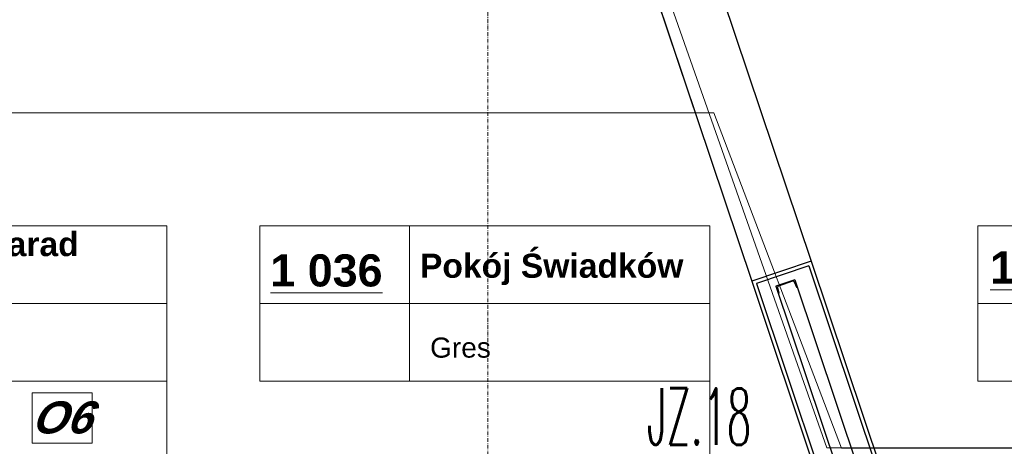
# Model space of a CAD drawing. Header units: millimetres. Extents: x -8642 to 28269, y -6609 to 3701.
# Tile 84 of 256: x 2834 to 3619, y -3960 to -3620. Entities that reach past the tile are written whole.
import ezdxf
from ezdxf.enums import TextEntityAlignment as Align

# ---------------------------------------------------------------- set-up
doc = ezdxf.new("R2010")
doc.units = ezdxf.units.MM
doc.header["$LTSCALE"] = 1000
doc.header["$MEASUREMENT"] = 0
for name, pattern in [('rzut 1 pietra$0$ArchiTECH.PC 5. Line Type', [0.0053, 0.003, -0.001, 0.0003, -0.001]), ('rzut 1 pietra$0$ArchiTECH.PC Solid Line Type', [0]), ('SUFIT_1 PIETRO$0$ArchiTECH.PC Solid Line Type', [0])]:
    doc.linetypes.add(name, pattern=pattern)
for name, color, linetype, lineweight in [('_Etapy_opis', 7, 'Continuous', 18), ('_Numer_jednostki', 11, 'Continuous', 30), ('IS_ARCH', 254, 'Continuous', 18)]:
    doc.layers.add(name, color=color, linetype=linetype, lineweight=lineweight)
doc.layers.add('SUFIT_1 PIETRO$0$Kalka 1', color=254, linetype='Continuous')
doc.styles.add('romans1', font='simplex.shx', dxfattribs={"width": 0.8})
doc.styles.add('rzut 1 pietra$0$ArchiTECHStyle1', font='arial.ttf', dxfattribs={"height": 0.16})
doc.styles.add('rzut 1 pietra$0$ArchiTECHStyle3', font='arialbd.ttf', dxfattribs={"height": 0.192})
doc.styles.add('rzut 1 pietra$0$ArchiTECHStyle4', font='arialbi.ttf', dxfattribs={"oblique": 15, "height": 0.256})

msp = doc.modelspace()

# ---------------------------------------------------------------- linework, layer by layer
at = {"layer": '_Etapy_opis', "color": 5}
msp.add_lwpolyline([(3477.82, -3961.16), (3141.93, -3007), (5530.28, -3007), (5741.13, -2653.07), (9611.1, -4017.92), (7982.09, -5987.21), (4191.04, -5987.21), (4191.22, -3961.16)], close=True, dxfattribs=at)
at = {"layer": '_Etapy_opis', "color": 3}
msp.add_lwpolyline([(3387.76, -3694.17), (-3457.77, -3694.17), (-3457.77, -5859.46), (4191.22, -5859.46), (4191.22, -3961.27), (3489.57, -3961.21), (3387.76, -3694.17)], dxfattribs=at)
at = {"layer": 'IS_ARCH', "linetype": 'rzut 1 pietra$0$ArchiTECH.PC 5. Line Type'}
msp.add_line((3207.47, -3084.04), (3207.16, -6165.7), dxfattribs=at)
at = {"layer": 'IS_ARCH', "linetype": 'rzut 1 pietra$0$ArchiTECH.PC Solid Line Type'}
for p, q in [((3264.04, -3213.76), (3465.31, -3812.2)), ((3216.65, -3229.7), (3417.92, -3828.15)), ((2592.72, -3784.09), (2951.52, -3784.09)), ((2951.52, -3784.09), (2951.52, -3908.02)), ((3025.68, -3784.09), (3384.48, -3784.09)), ((3025.68, -3784.09), (3025.68, -3908.02)), ((3144.91, -3784.09), (3144.91, -3908.02)), ((3384.48, -3784.09), (3384.48, -3908.02)), ((3598.19, -3784.09), (3956.99, -3784.09)), ((3598.19, -3784.09), (3598.19, -3908.02)), ((3465.31, -3812.2), (3417.92, -3828.15)), ((3465.31, -3812.2), (3417.92, -3828.15)), ((3463.4, -3815.92), (3421.72, -3830.03)), ((3463.4, -3815.92), (3520.87, -3986.67)), ((3465.31, -3812.2), (3523.72, -3985.71)), ((3417.92, -3828.15), (3473.14, -3992.71)), ((3421.72, -3830.03), (3475.98, -3991.75)), ((3452.32, -3827.12), (3437.16, -3832.22)), ((3450.56, -3828.24), (3439.24, -3832.05)), ((3451.86, -3828.82), (3453.61, -3832.91)), ((3452.32, -3827.12), (3511.58, -4003.21)), ((3437.16, -3832.22), (3494.69, -4003.2)), ((3437.16, -3832.22), (3439.2, -3838.29)), ((3438.55, -3833.3), (3439.63, -3837.61)), ((3439.27, -3838.27), (3439.2, -3838.29)), ((3454.36, -3833.19), (3454.29, -3833.21)), ((2592.72, -3846.06), (2951.52, -3846.06)), ((3025.68, -3846.06), (3384.48, -3846.06)), ((3598.19, -3846.06), (3956.99, -3846.06)), ((2592.72, -3908.02), (2951.52, -3908.02)), ((2951.52, -3908.02), (2951.52, -4116.87)), ((3025.68, -3908.02), (3384.48, -3908.02)), ((3384.48, -3908.02), (3384.48, -4116.87)), ((3598.19, -3908.02), (3956.99, -3908.02)), ((2844.09, -3957.29), (2844.09, -3917.29)), ((2844.09, -3917.29), (2891.89, -3917.29)), ((2891.89, -3917.29), (2891.89, -3957.29)), ((2891.89, -3957.29), (2844.09, -3957.29))]:
    msp.add_line(p, q, dxfattribs=at)
for centre, radius, start, end in [((3439.57, -3833.05), 1.05, 108.59837, 194.02445), ((3450.9, -3829.24), 1.05, 23.1723, 108.59837), ((3439.09, -3837.74), 0.55, 288.59837, 14.02445), ((3454.12, -3832.69), 0.55, 203.1723, 288.59837)]:
    msp.add_arc(centre, radius, start, end, dxfattribs=at)
at = {"layer": 'SUFIT_1 PIETRO$0$Kalka 1', "linetype": 'SUFIT_1 PIETRO$0$ArchiTECH.PC Solid Line Type'}
for p, q in [((3264.04, -3213.84), (3465.31, -3812.28)), ((3216.65, -3229.79), (3417.92, -3828.23)), ((3465.31, -3812.28), (3417.92, -3828.23)), ((3465.31, -3812.28), (3417.92, -3828.23)), ((3463.4, -3816.01), (3421.72, -3830.12)), ((3463.4, -3816.01), (3520.87, -3986.75)), ((3465.31, -3812.28), (3523.72, -3985.79)), ((3417.92, -3828.23), (3473.14, -3992.8)), ((3421.72, -3830.12), (3475.98, -3991.84)), ((3452.32, -3827.2), (3437.16, -3832.31)), ((3450.56, -3828.32), (3439.24, -3832.14)), ((3451.86, -3828.91), (3453.61, -3832.99)), ((3452.32, -3827.2), (3511.58, -4003.29)), ((3437.16, -3832.31), (3439.2, -3838.37)), ((3437.16, -3832.31), (3494.69, -4003.28)), ((3438.55, -3833.38), (3439.63, -3837.7)), ((3439.27, -3838.35), (3439.2, -3838.37)), ((3454.36, -3833.27), (3454.29, -3833.29))]:
    msp.add_line(p, q, dxfattribs=at)

# ---------------------------------------------------------------- texts
at = {"layer": '_Numer_jednostki', "style": 'romans1', "width": 0.5}
msp.add_text('JZ.18', height=45, rotation=359.91893, dxfattribs=at).set_placement((3334.53, -3958.58))
at = {"layer": 'IS_ARCH'}
for s, height, style, p in [('Pokój Narad', 19.2, 'rzut 1 pietra$0$ArchiTECHStyle3', (2724.69, -3814.09)), ('%%u1 036%%u', 25.6, 'rzut 1 pietra$0$ArchiTECHStyle3', (3034.01, -3840.16)), ('Pokój Świadków', 19.2, 'rzut 1 pietra$0$ArchiTECHStyle3', (3153.33, -3831.32)), ('%%u1 039%%u', 25.6, 'rzut 1 pietra$0$ArchiTECHStyle3', (3608.03, -3837.84)), ('Gres', 16, 'rzut 1 pietra$0$ArchiTECHStyle1', (3161.44, -3893.99))]:
    msp.add_text(s, height=height, dxfattribs=dict(at, style=style)).set_placement(p, align=Align.BOTTOM_LEFT)
at = {"layer": 'IS_ARCH', "style": 'rzut 1 pietra$0$ArchiTECHStyle4', "oblique": 15}
msp.add_text('O6', height=25.6, dxfattribs=at).set_placement((2844.09, -3957.29), align=Align.BOTTOM_LEFT)

doc.saveas('drawing.dxf')
